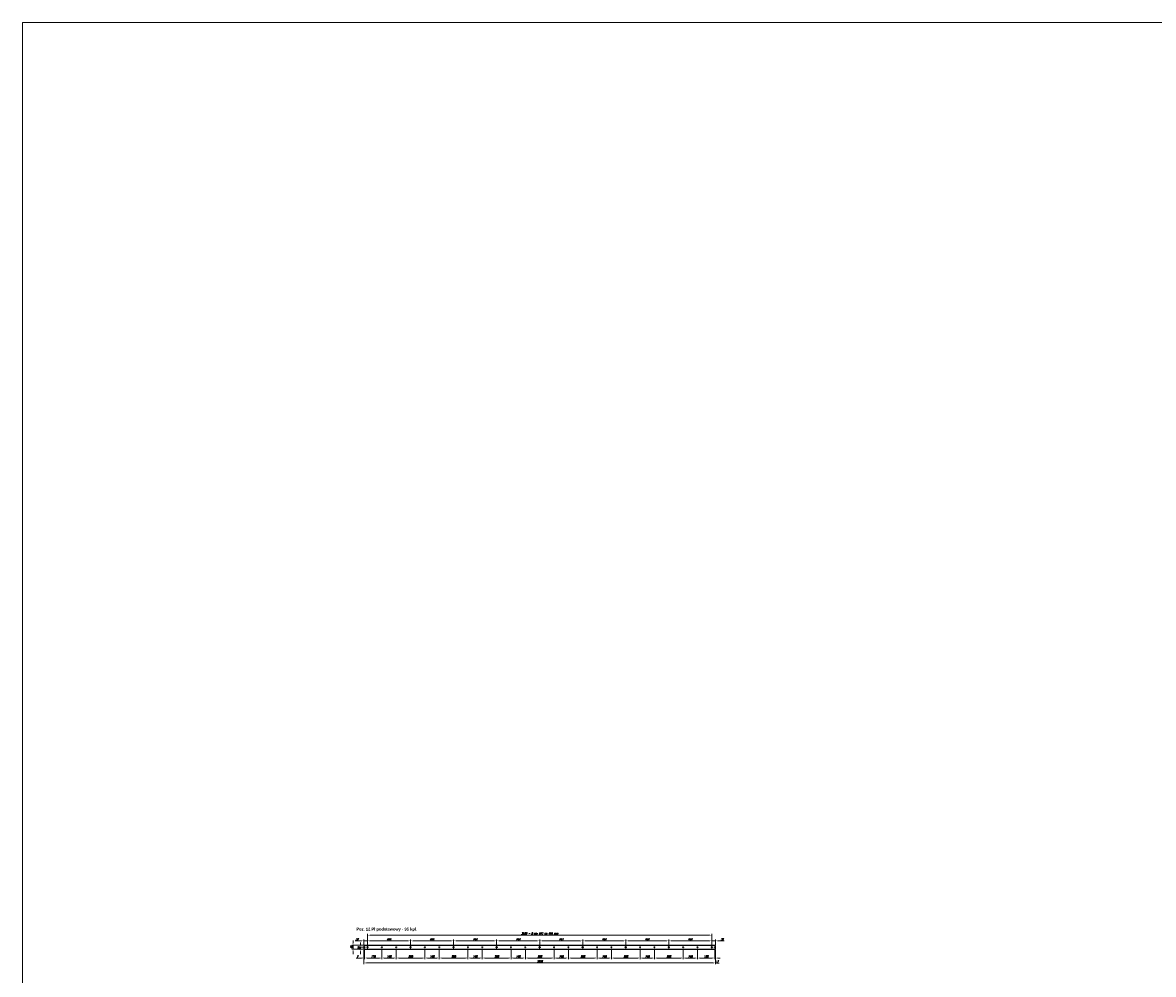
# Model space of a CAD drawing. Header units: millimetres. Extents: x -176817 to 571382, y -58489 to 156123.
# Tile 133 of 256: x -76936 to -65269, y 102007 to 111830. Entities that reach past the tile are written whole.
import ezdxf

# ---------------------------------------------------------------- set-up
doc = ezdxf.new("R2010")
doc.units = ezdxf.units.MM
doc.header["$LTSCALE"] = 0.2
doc.linetypes.add('AM_ISO08W050', pattern=[18, 12, -1.5, 3, -1.5])
doc.linetypes.add('AM_ISO08W050x2', pattern=[9, 6, -0.75, 1.5, -0.75])
doc.layers.get('Defpoints').update_dxf_attribs({"lineweight": 13})
for name, color, linetype, lineweight in [('-AAA Opisy2', 71, 'Continuous', 18), ('-AAA Widok', 2, 'Continuous', 30), ('-AAA Wymiar', 1, 'Continuous', 18), ('AAA Widok', 2, 'Continuous', 25), ('AM_7', 4, 'AM_ISO08W050', 13)]:
    doc.layers.add(name, color=color, linetype=linetype, lineweight=lineweight)
doc.styles.add('Arial B', font='arialbd.ttf')
doc.styles.add('WYMIARY', font='ROMANS.shx', dxfattribs={"width": 0.75, "oblique": 15})
doc.dimstyles.new('1 do 10', dxfattribs={"dimscale": 10, "dimtxt": 2, "dimasz": 2.5, "dimexe": 1.25, "dimexo": 0.625, "dimtad": 1, "dimdec": 1, "dimtxsty": 'WYMIARY', "dimcen": 2.5, "dimclrd": 256, "dimclre": 256, "dimclrt": 5, "dimadec": 0, "dimazin": 0, "dimtfac": 1, "dimtdec": 1, "dimtmove": 0, "dimatfit": 3, "dimfxl": 1.25, "dimlwd": -1, "dimlwe": -1, "dimarcsym": 0})

# ---------------------------------------------------------------- blocks, each defined once
blk = doc.blocks.new('Płaskownik podstawowy')
at = {"layer": 'AAA Widok'}
blk.add_lwpolyline([(-40, 0), (0, 0), (0, 3626), (-40, 3626)], close=True, dxfattribs=at)
for centre, radius in [((-20, 3619), 3.5), ((-20, 3589), 5.5), ((-20, 3441), 3.5), ((-20, 3293), 3.5), ((-20, 3145), 5.5), ((-20, 2997), 3.5), ((-20, 2849), 3.5), ((-20, 2701), 5.5), ((-20, 2553), 3.5), ((-20, 2405), 3.5), ((-20, 2257), 5.5), ((-20, 2109), 3.5), ((-20, 1961), 3.5), ((-20, 1813), 5.5), ((-20, 1665), 3.5), ((-20, 1517), 3.5), ((-20, 1369), 5.5), ((-20, 1221), 3.5), ((-20, 1073), 3.5), ((-20, 925), 5.5), ((-20, 777), 3.5), ((-20, 629), 3.5), ((-20, 481), 5.5), ((-20, 333), 3.5), ((-20, 185), 3.5), ((-20, 37), 5.5), ((-20, 7), 3.5)]:
    blk.add_circle(centre, radius, dxfattribs=at)
at = {"layer": 'AM_7', "linetype": 'AM_ISO08W050x2'}
for p, q in [((-20, 3619), (-28.5, 3619)), ((-20, 3619), (-20, 3627.5)), ((-20, 3619), (-11.5, 3619)), ((-20, 3619), (-20, 3610.5)), ((-20, 3589), (-31, 3589)), ((-20, 3589), (-20, 3600)), ((-20, 3589), (-9, 3589)), ((-20, 3589), (-20, 3578)), ((-20, 3441), (-28.5, 3441)), ((-20, 3441), (-20, 3449.5)), ((-20, 3441), (-11.5, 3441)), ((-20, 3441), (-20, 3432.5)), ((-20, 3293), (-28.5, 3293)), ((-20, 3293), (-20, 3301.5)), ((-20, 3293), (-11.5, 3293)), ((-20, 3293), (-20, 3284.5)), ((-20, 3145), (-20, 3156)), ((-20, 3145), (-31, 3145)), ((-20, 3145), (-9, 3145)), ((-20, 3145), (-20, 3134)), ((-20, 2997), (-28.5, 2997)), ((-20, 2997), (-20, 3005.5)), ((-20, 2997), (-11.5, 2997)), ((-20, 2997), (-20, 2988.5)), ((-20, 2849), (-28.5, 2849)), ((-20, 2849), (-20, 2857.5)), ((-20, 2849), (-11.5, 2849)), ((-20, 2849), (-20, 2840.5)), ((-20, 2701), (-31, 2701)), ((-20, 2701), (-20, 2712)), ((-20, 2701), (-9, 2701)), ((-20, 2701), (-20, 2690)), ((-20, 2553), (-28.5, 2553)), ((-20, 2553), (-20, 2561.5)), ((-20, 2553), (-11.5, 2553)), ((-20, 2553), (-20, 2544.5)), ((-20, 2405), (-28.5, 2405)), ((-20, 2405), (-20, 2413.5)), ((-20, 2405), (-11.5, 2405)), ((-20, 2405), (-20, 2396.5)), ((-20, 2257), (-31, 2257)), ((-20, 2257), (-20, 2268)), ((-20, 2257), (-9, 2257)), ((-20, 2257), (-20, 2246)), ((-20, 2109), (-28.5, 2109)), ((-20, 2109), (-20, 2117.5)), ((-20, 2109), (-11.5, 2109)), ((-20, 2109), (-20, 2100.5)), ((-20, 1961), (-28.5, 1961)), ((-20, 1961), (-20, 1969.5)), ((-20, 1961), (-11.5, 1961)), ((-20, 1961), (-20, 1952.5)), ((-20, 1813), (-31, 1813)), ((-20, 1813), (-20, 1824)), ((-20, 1813), (-9, 1813)), ((-20, 1813), (-20, 1802)), ((-20, 1665), (-28.5, 1665)), ((-20, 1665), (-20, 1673.5)), ((-20, 1665), (-11.5, 1665)), ((-20, 1665), (-20, 1656.5)), ((-20, 1517), (-28.5, 1517)), ((-20, 1517), (-20, 1525.5)), ((-20, 1517), (-11.5, 1517)), ((-20, 1517), (-20, 1508.5)), ((-20, 1369), (-31, 1369)), ((-20, 1369), (-20, 1380)), ((-20, 1369), (-9, 1369)), ((-20, 1369), (-20, 1358)), ((-20, 1221), (-28.5, 1221)), ((-20, 1221), (-20, 1229.5)), ((-20, 1221), (-11.5, 1221)), ((-20, 1221), (-20, 1212.5)), ((-20, 1073), (-28.5, 1073)), ((-20, 1073), (-20, 1081.5)), ((-20, 1073), (-11.5, 1073)), ((-20, 1073), (-20, 1064.5)), ((-20, 925), (-20, 936)), ((-20, 925), (-31, 925)), ((-20, 925), (-9, 925)), ((-20, 925), (-20, 914)), ((-20, 777), (-28.5, 777)), ((-20, 777), (-20, 785.5)), ((-20, 777), (-11.5, 777)), ((-20, 777), (-20, 768.5)), ((-20, 629), (-28.5, 629)), ((-20, 629), (-20, 637.5)), ((-20, 629), (-11.5, 629)), ((-20, 629), (-20, 620.5)), ((-20, 481), (-31, 481)), ((-20, 481), (-20, 492)), ((-20, 481), (-9, 481)), ((-20, 481), (-20, 470)), ((-20, 333), (-28.5, 333)), ((-20, 333), (-20, 341.5)), ((-20, 333), (-11.5, 333)), ((-20, 333), (-20, 324.5)), ((-20, 185), (-28.5, 185)), ((-20, 185), (-20, 193.5)), ((-20, 185), (-11.5, 185)), ((-20, 185), (-20, 176.5)), ((-20, 37), (-31, 37)), ((-20, 7), (-28.5, 7)), ((-20, 37), (-20, 48)), ((-20, 37), (-9, 37)), ((-20, 37), (-20, 26)), ((-20, 7), (-20, 15.5)), ((-20, 7), (-11.5, 7)), ((-20, 7), (-20, -1.5))]:
    blk.add_line(p, q, dxfattribs=at)
blk = doc.blocks.new('*D80')
at = {"layer": '-AAA Wymiar', "transparency": 16777216}
for p, q in [((-73414, 102261), (-73414, 102163)), ((-73407, 102272), (-73407, 102163)), ((-73439, 102176), (-73494, 102176)), ((-73407, 102176), (-73414, 102176)), ((-73382, 102176), (-73357, 102176))]:
    blk.add_line(p, q, dxfattribs=at)
for points in [[(-73439, 102180), (-73439, 102172), (-73414, 102176)], [(-73382, 102180), (-73382, 102172), (-73407, 102176)]]:
    blk.add_solid(points, dxfattribs=at)
at = {"layer": 'Defpoints', "color": 0, "transparency": 16777216}
for p in [(-73414, 102267), (-73407, 102278), (-73407, 102176)]:
    blk.add_point(p, dxfattribs=at)
at = {"layer": '-AAA Wymiar', "color": 5, "transparency": 16777216, "insert": (-73482, 102192), "char_height": 20, "attachment_point": 5, "style": 'WYMIARY'}
blk.add_mtext('7', dxfattribs=at)
blk = doc.blocks.new('*D81')
at = {"layer": '-AAA Wymiar', "transparency": 16777216}
for p, q in [((-73407, 102272), (-73407, 102163)), ((-73229, 102272), (-73229, 102163)), ((-73382, 102176), (-73254, 102176))]:
    blk.add_line(p, q, dxfattribs=at)
for points in [[(-73382, 102180), (-73382, 102172), (-73407, 102176)], [(-73254, 102180), (-73254, 102172), (-73229, 102176)]]:
    blk.add_solid(points, dxfattribs=at)
at = {"layer": 'Defpoints', "color": 0, "transparency": 16777216}
for p in [(-73407, 102278), (-73229, 102278), (-73229, 102176)]:
    blk.add_point(p, dxfattribs=at)
at = {"layer": '-AAA Wymiar', "color": 5, "transparency": 16777216, "insert": (-73318, 102192), "char_height": 20, "attachment_point": 5, "style": 'WYMIARY'}
blk.add_mtext('178', dxfattribs=at)
blk = doc.blocks.new('*D82')
at = {"layer": '-AAA Wymiar', "transparency": 16777216}
for p, q in [((-73229, 102272), (-73229, 102163)), ((-73081, 102272), (-73081, 102163)), ((-73204, 102176), (-73106, 102176))]:
    blk.add_line(p, q, dxfattribs=at)
for points in [[(-73204, 102180), (-73204, 102172), (-73229, 102176)], [(-73106, 102180), (-73106, 102172), (-73081, 102176)]]:
    blk.add_solid(points, dxfattribs=at)
at = {"layer": 'Defpoints', "color": 0, "transparency": 16777216}
for p in [(-73229, 102278), (-73081, 102278), (-73081, 102176)]:
    blk.add_point(p, dxfattribs=at)
at = {"layer": '-AAA Wymiar', "color": 5, "transparency": 16777216, "insert": (-73155, 102192), "char_height": 20, "attachment_point": 5, "style": 'WYMIARY'}
blk.add_mtext('148', dxfattribs=at)
blk = doc.blocks.new('*D83')
at = {"layer": '-AAA Wymiar', "transparency": 16777216}
for p, q in [((-73439, 102353), (-73506, 102353)), ((-73414, 102313), (-73414, 102366)), ((-73377, 102353), (-73414, 102353)), ((-73377, 102304), (-73377, 102366)), ((-73352, 102353), (-73327, 102353))]:
    blk.add_line(p, q, dxfattribs=at)
for points in [[(-73439, 102357), (-73439, 102349), (-73414, 102353)], [(-73352, 102357), (-73352, 102349), (-73377, 102353)]]:
    blk.add_solid(points, dxfattribs=at)
at = {"layer": 'Defpoints', "color": 0, "transparency": 16777216}
for p in [(-73377, 102353), (-73414, 102307), (-73377, 102298)]:
    blk.add_point(p, dxfattribs=at)
at = {"layer": '-AAA Wymiar', "color": 5, "transparency": 16777216, "insert": (-73485, 102369), "char_height": 20, "attachment_point": 5, "style": 'WYMIARY'}
blk.add_mtext('37', dxfattribs=at)
blk = doc.blocks.new('*D84')
at = {"layer": '-AAA Wymiar', "transparency": 16777216}
for p, q in [((-73377, 102304), (-73377, 102366)), ((-73352, 102353), (-72958, 102353)), ((-72933, 102304), (-72933, 102366))]:
    blk.add_line(p, q, dxfattribs=at)
for points in [[(-73352, 102357), (-73352, 102349), (-73377, 102353)], [(-72958, 102357), (-72958, 102349), (-72933, 102353)]]:
    blk.add_solid(points, dxfattribs=at)
at = {"layer": 'Defpoints', "color": 0, "transparency": 16777216}
for p in [(-72933, 102353), (-73377, 102298), (-72933, 102298)]:
    blk.add_point(p, dxfattribs=at)
at = {"layer": '-AAA Wymiar', "color": 5, "transparency": 16777216, "insert": (-73155, 102369), "char_height": 20, "attachment_point": 5, "style": 'WYMIARY'}
blk.add_mtext('444', dxfattribs=at)
blk = doc.blocks.new('*D85')
at = {"layer": '-AAA Wymiar', "transparency": 16777216}
for p, q in [((-69850, 102353), (-69875, 102353)), ((-69825, 102304), (-69825, 102366)), ((-69825, 102353), (-69788, 102353)), ((-69788, 102313), (-69788, 102366)), ((-69763, 102353), (-69697, 102353))]:
    blk.add_line(p, q, dxfattribs=at)
for points in [[(-69850, 102357), (-69850, 102349), (-69825, 102353)], [(-69763, 102357), (-69763, 102349), (-69788, 102353)]]:
    blk.add_solid(points, dxfattribs=at)
at = {"layer": 'Defpoints', "color": 0, "transparency": 16777216}
for p in [(-69825, 102353), (-69825, 102298), (-69788, 102307)]:
    blk.add_point(p, dxfattribs=at)
at = {"layer": '-AAA Wymiar', "color": 5, "transparency": 16777216, "insert": (-69718, 102369), "char_height": 20, "attachment_point": 5, "style": 'WYMIARY'}
blk.add_mtext('37', dxfattribs=at)
blk = doc.blocks.new('*D86')
at = {"layer": '-AAA Wymiar', "transparency": 16777216}
for p, q in [((-70269, 102304), (-70269, 102366)), ((-69850, 102353), (-70244, 102353)), ((-69825, 102304), (-69825, 102366))]:
    blk.add_line(p, q, dxfattribs=at)
for points in [[(-70244, 102357), (-70244, 102349), (-70269, 102353)], [(-69850, 102357), (-69850, 102349), (-69825, 102353)]]:
    blk.add_solid(points, dxfattribs=at)
at = {"layer": 'Defpoints', "color": 0, "transparency": 16777216}
for p in [(-70269, 102353), (-70269, 102298), (-69825, 102298)]:
    blk.add_point(p, dxfattribs=at)
at = {"layer": '-AAA Wymiar', "color": 5, "transparency": 16777216, "insert": (-70047, 102369), "char_height": 20, "attachment_point": 5, "style": 'WYMIARY'}
blk.add_mtext('444', dxfattribs=at)
blk = doc.blocks.new('*D87')
at = {"layer": '-AAA Wymiar', "transparency": 16777216}
for p, q in [((-73377, 102304), (-73377, 102425)), ((-69850, 102412), (-73352, 102412)), ((-69825, 102304), (-69825, 102425))]:
    blk.add_line(p, q, dxfattribs=at)
for points in [[(-73352, 102416), (-73352, 102408), (-73377, 102412)], [(-69850, 102416), (-69850, 102408), (-69825, 102412)]]:
    blk.add_solid(points, dxfattribs=at)
at = {"layer": 'Defpoints', "color": 0, "transparency": 16777216}
for p in [(-73377, 102412), (-73377, 102298), (-69825, 102298)]:
    blk.add_point(p, dxfattribs=at)
at = {"layer": '-AAA Wymiar', "color": 5, "transparency": 16777216, "insert": (-71601, 102429), "char_height": 20, "attachment_point": 5, "style": 'WYMIARY'}
blk.add_mtext('3552 - 9 otw %%c11 co 444 mm', dxfattribs=at)
blk = doc.blocks.new('*D88')
at = {"layer": '-AAA Wymiar', "transparency": 16777216}
for p, q in [((-73449, 102312), (-73449, 102337)), ((-73422, 102287), (-73462, 102287)), ((-73421, 102267), (-73462, 102267)), ((-73449, 102267), (-73449, 102287)), ((-73449, 102242), (-73449, 102217))]:
    blk.add_line(p, q, dxfattribs=at)
for points in [[(-73453, 102312), (-73445, 102312), (-73449, 102287)], [(-73453, 102242), (-73445, 102242), (-73449, 102267)]]:
    blk.add_solid(points, dxfattribs=at)
at = {"layer": 'Defpoints', "color": 0, "transparency": 16777216}
for p in [(-73449, 102287), (-73416, 102287), (-73414, 102267)]:
    blk.add_point(p, dxfattribs=at)
at = {"layer": '-AAA Wymiar', "color": 5, "transparency": 16777216, "insert": (-73466, 102277), "char_height": 20, "attachment_point": 5, "rotation": 90, "style": 'WYMIARY'}
blk.add_mtext('20', dxfattribs=at)
blk = doc.blocks.new('*D89')
at = {"layer": '-AAA Wymiar', "transparency": 16777216}
for p, q in [((-73527, 102332), (-73527, 102357)), ((-73421, 102307), (-73539, 102307)), ((-73421, 102267), (-73539, 102267)), ((-73527, 102307), (-73527, 102267)), ((-73527, 102242), (-73527, 102217))]:
    blk.add_line(p, q, dxfattribs=at)
for points in [[(-73531, 102332), (-73523, 102332), (-73527, 102307)], [(-73531, 102242), (-73523, 102242), (-73527, 102267)]]:
    blk.add_solid(points, dxfattribs=at)
at = {"layer": 'Defpoints', "color": 0, "transparency": 16777216}
for p in [(-73527, 102267), (-73414, 102307), (-73414, 102267)]:
    blk.add_point(p, dxfattribs=at)
at = {"layer": '-AAA Wymiar', "color": 5, "transparency": 16777216, "insert": (-73543, 102287), "char_height": 20, "attachment_point": 5, "rotation": 90, "style": 'WYMIARY'}
blk.add_mtext('40', dxfattribs=at)
blk = doc.blocks.new('*D90')
at = {"layer": '-AAA Wymiar', "transparency": 16777216}
for p, q in [((-73081, 102272), (-73081, 102163)), ((-72785, 102272), (-72785, 102163)), ((-73056, 102176), (-72810, 102176))]:
    blk.add_line(p, q, dxfattribs=at)
for points in [[(-73056, 102180), (-73056, 102172), (-73081, 102176)], [(-72810, 102180), (-72810, 102172), (-72785, 102176)]]:
    blk.add_solid(points, dxfattribs=at)
at = {"layer": 'Defpoints', "color": 0, "transparency": 16777216}
for p in [(-73081, 102278), (-72785, 102278), (-72785, 102176)]:
    blk.add_point(p, dxfattribs=at)
at = {"layer": '-AAA Wymiar', "color": 5, "transparency": 16777216, "insert": (-72933, 102192), "char_height": 20, "attachment_point": 5, "style": 'WYMIARY'}
blk.add_mtext('296', dxfattribs=at)
blk = doc.blocks.new('*D91')
at = {"layer": '-AAA Wymiar', "transparency": 16777216}
for p, q in [((-72785, 102272), (-72785, 102163)), ((-72637, 102272), (-72637, 102163)), ((-72760, 102176), (-72662, 102176))]:
    blk.add_line(p, q, dxfattribs=at)
for points in [[(-72760, 102180), (-72760, 102172), (-72785, 102176)], [(-72662, 102180), (-72662, 102172), (-72637, 102176)]]:
    blk.add_solid(points, dxfattribs=at)
at = {"layer": 'Defpoints', "color": 0, "transparency": 16777216}
for p in [(-72785, 102278), (-72637, 102278), (-72637, 102176)]:
    blk.add_point(p, dxfattribs=at)
at = {"layer": '-AAA Wymiar', "color": 5, "transparency": 16777216, "insert": (-72711, 102192), "char_height": 20, "attachment_point": 5, "style": 'WYMIARY'}
blk.add_mtext('148', dxfattribs=at)
blk = doc.blocks.new('*D92')
at = {"layer": '-AAA Wymiar', "transparency": 16777216}
for p, q in [((-72637, 102272), (-72637, 102163)), ((-72341, 102272), (-72341, 102163)), ((-72612, 102176), (-72366, 102176))]:
    blk.add_line(p, q, dxfattribs=at)
for points in [[(-72612, 102180), (-72612, 102172), (-72637, 102176)], [(-72366, 102180), (-72366, 102172), (-72341, 102176)]]:
    blk.add_solid(points, dxfattribs=at)
at = {"layer": 'Defpoints', "color": 0, "transparency": 16777216}
for p in [(-72637, 102278), (-72341, 102278), (-72341, 102176)]:
    blk.add_point(p, dxfattribs=at)
at = {"layer": '-AAA Wymiar', "color": 5, "transparency": 16777216, "insert": (-72489, 102192), "char_height": 20, "attachment_point": 5, "style": 'WYMIARY'}
blk.add_mtext('296', dxfattribs=at)
blk = doc.blocks.new('*D93')
at = {"layer": '-AAA Wymiar', "transparency": 16777216}
for p, q in [((-72341, 102272), (-72341, 102163)), ((-72193, 102272), (-72193, 102163)), ((-72316, 102176), (-72218, 102176))]:
    blk.add_line(p, q, dxfattribs=at)
for points in [[(-72316, 102180), (-72316, 102172), (-72341, 102176)], [(-72218, 102180), (-72218, 102172), (-72193, 102176)]]:
    blk.add_solid(points, dxfattribs=at)
at = {"layer": 'Defpoints', "color": 0, "transparency": 16777216}
for p in [(-72341, 102278), (-72193, 102278), (-72193, 102176)]:
    blk.add_point(p, dxfattribs=at)
at = {"layer": '-AAA Wymiar', "color": 5, "transparency": 16777216, "insert": (-72267, 102192), "char_height": 20, "attachment_point": 5, "style": 'WYMIARY'}
blk.add_mtext('148', dxfattribs=at)
blk = doc.blocks.new('*D94')
at = {"layer": '-AAA Wymiar', "transparency": 16777216}
for p, q in [((-72193, 102272), (-72193, 102163)), ((-71897, 102272), (-71897, 102163)), ((-72168, 102176), (-71922, 102176))]:
    blk.add_line(p, q, dxfattribs=at)
for points in [[(-72168, 102180), (-72168, 102172), (-72193, 102176)], [(-71922, 102180), (-71922, 102172), (-71897, 102176)]]:
    blk.add_solid(points, dxfattribs=at)
at = {"layer": 'Defpoints', "color": 0, "transparency": 16777216}
for p in [(-72193, 102278), (-71897, 102278), (-71897, 102176)]:
    blk.add_point(p, dxfattribs=at)
at = {"layer": '-AAA Wymiar', "color": 5, "transparency": 16777216, "insert": (-72045, 102192), "char_height": 20, "attachment_point": 5, "style": 'WYMIARY'}
blk.add_mtext('296', dxfattribs=at)
blk = doc.blocks.new('*D95')
at = {"layer": '-AAA Wymiar', "transparency": 16777216}
for p, q in [((-71897, 102272), (-71897, 102163)), ((-71749, 102272), (-71749, 102163)), ((-71872, 102176), (-71774, 102176))]:
    blk.add_line(p, q, dxfattribs=at)
for points in [[(-71872, 102180), (-71872, 102172), (-71897, 102176)], [(-71774, 102180), (-71774, 102172), (-71749, 102176)]]:
    blk.add_solid(points, dxfattribs=at)
at = {"layer": 'Defpoints', "color": 0, "transparency": 16777216}
for p in [(-71897, 102278), (-71749, 102278), (-71749, 102176)]:
    blk.add_point(p, dxfattribs=at)
at = {"layer": '-AAA Wymiar', "color": 5, "transparency": 16777216, "insert": (-71823, 102192), "char_height": 20, "attachment_point": 5, "style": 'WYMIARY'}
blk.add_mtext('148', dxfattribs=at)
blk = doc.blocks.new('*D96')
at = {"layer": '-AAA Wymiar', "transparency": 16777216}
for p, q in [((-71749, 102272), (-71749, 102163)), ((-71453, 102272), (-71453, 102163)), ((-71724, 102176), (-71478, 102176))]:
    blk.add_line(p, q, dxfattribs=at)
for points in [[(-71724, 102180), (-71724, 102172), (-71749, 102176)], [(-71478, 102180), (-71478, 102172), (-71453, 102176)]]:
    blk.add_solid(points, dxfattribs=at)
at = {"layer": 'Defpoints', "color": 0, "transparency": 16777216}
for p in [(-71749, 102278), (-71453, 102278), (-71453, 102176)]:
    blk.add_point(p, dxfattribs=at)
at = {"layer": '-AAA Wymiar', "color": 5, "transparency": 16777216, "insert": (-71601, 102192), "char_height": 20, "attachment_point": 5, "style": 'WYMIARY'}
blk.add_mtext('296', dxfattribs=at)
blk = doc.blocks.new('*D97')
at = {"layer": '-AAA Wymiar', "transparency": 16777216}
for p, q in [((-71453, 102272), (-71453, 102163)), ((-71305, 102272), (-71305, 102163)), ((-71428, 102176), (-71330, 102176))]:
    blk.add_line(p, q, dxfattribs=at)
for points in [[(-71428, 102180), (-71428, 102172), (-71453, 102176)], [(-71330, 102180), (-71330, 102172), (-71305, 102176)]]:
    blk.add_solid(points, dxfattribs=at)
at = {"layer": 'Defpoints', "color": 0, "transparency": 16777216}
for p in [(-71453, 102278), (-71305, 102278), (-71305, 102176)]:
    blk.add_point(p, dxfattribs=at)
at = {"layer": '-AAA Wymiar', "color": 5, "transparency": 16777216, "insert": (-71379, 102192), "char_height": 20, "attachment_point": 5, "style": 'WYMIARY'}
blk.add_mtext('148', dxfattribs=at)
blk = doc.blocks.new('*D98')
at = {"layer": '-AAA Wymiar', "transparency": 16777216}
for p, q in [((-71305, 102272), (-71305, 102163)), ((-71009, 102272), (-71009, 102163)), ((-71280, 102176), (-71034, 102176))]:
    blk.add_line(p, q, dxfattribs=at)
for points in [[(-71280, 102180), (-71280, 102172), (-71305, 102176)], [(-71034, 102180), (-71034, 102172), (-71009, 102176)]]:
    blk.add_solid(points, dxfattribs=at)
at = {"layer": 'Defpoints', "color": 0, "transparency": 16777216}
for p in [(-71305, 102278), (-71009, 102278), (-71009, 102176)]:
    blk.add_point(p, dxfattribs=at)
at = {"layer": '-AAA Wymiar', "color": 5, "transparency": 16777216, "insert": (-71157, 102192), "char_height": 20, "attachment_point": 5, "style": 'WYMIARY'}
blk.add_mtext('296', dxfattribs=at)
blk = doc.blocks.new('*D99')
at = {"layer": '-AAA Wymiar', "transparency": 16777216}
for p, q in [((-71009, 102272), (-71009, 102163)), ((-70861, 102272), (-70861, 102163)), ((-70984, 102176), (-70886, 102176))]:
    blk.add_line(p, q, dxfattribs=at)
for points in [[(-70984, 102180), (-70984, 102172), (-71009, 102176)], [(-70886, 102180), (-70886, 102172), (-70861, 102176)]]:
    blk.add_solid(points, dxfattribs=at)
at = {"layer": 'Defpoints', "color": 0, "transparency": 16777216}
for p in [(-71009, 102278), (-70861, 102278), (-70861, 102176)]:
    blk.add_point(p, dxfattribs=at)
at = {"layer": '-AAA Wymiar', "color": 5, "transparency": 16777216, "insert": (-70935, 102192), "char_height": 20, "attachment_point": 5, "style": 'WYMIARY'}
blk.add_mtext('148', dxfattribs=at)
blk = doc.blocks.new('*D100')
at = {"layer": '-AAA Wymiar', "transparency": 16777216}
for p, q in [((-70861, 102272), (-70861, 102163)), ((-70565, 102272), (-70565, 102163)), ((-70836, 102176), (-70590, 102176))]:
    blk.add_line(p, q, dxfattribs=at)
for points in [[(-70836, 102180), (-70836, 102172), (-70861, 102176)], [(-70590, 102180), (-70590, 102172), (-70565, 102176)]]:
    blk.add_solid(points, dxfattribs=at)
at = {"layer": 'Defpoints', "color": 0, "transparency": 16777216}
for p in [(-70861, 102278), (-70565, 102278), (-70565, 102176)]:
    blk.add_point(p, dxfattribs=at)
at = {"layer": '-AAA Wymiar', "color": 5, "transparency": 16777216, "insert": (-70713, 102192), "char_height": 20, "attachment_point": 5, "style": 'WYMIARY'}
blk.add_mtext('296', dxfattribs=at)
blk = doc.blocks.new('*D101')
at = {"layer": '-AAA Wymiar', "transparency": 16777216}
for p, q in [((-70565, 102272), (-70565, 102163)), ((-70417, 102272), (-70417, 102163)), ((-70540, 102176), (-70442, 102176))]:
    blk.add_line(p, q, dxfattribs=at)
for points in [[(-70540, 102180), (-70540, 102172), (-70565, 102176)], [(-70442, 102180), (-70442, 102172), (-70417, 102176)]]:
    blk.add_solid(points, dxfattribs=at)
at = {"layer": 'Defpoints', "color": 0, "transparency": 16777216}
for p in [(-70565, 102278), (-70417, 102278), (-70417, 102176)]:
    blk.add_point(p, dxfattribs=at)
at = {"layer": '-AAA Wymiar', "color": 5, "transparency": 16777216, "insert": (-70491, 102192), "char_height": 20, "attachment_point": 5, "style": 'WYMIARY'}
blk.add_mtext('148', dxfattribs=at)
blk = doc.blocks.new('*D102')
at = {"layer": '-AAA Wymiar', "transparency": 16777216}
for p, q in [((-70417, 102272), (-70417, 102163)), ((-70121, 102272), (-70121, 102163)), ((-70392, 102176), (-70146, 102176))]:
    blk.add_line(p, q, dxfattribs=at)
for points in [[(-70392, 102180), (-70392, 102172), (-70417, 102176)], [(-70146, 102180), (-70146, 102172), (-70121, 102176)]]:
    blk.add_solid(points, dxfattribs=at)
at = {"layer": 'Defpoints', "color": 0, "transparency": 16777216}
for p in [(-70417, 102278), (-70121, 102278), (-70121, 102176)]:
    blk.add_point(p, dxfattribs=at)
at = {"layer": '-AAA Wymiar', "color": 5, "transparency": 16777216, "insert": (-70269, 102192), "char_height": 20, "attachment_point": 5, "style": 'WYMIARY'}
blk.add_mtext('296', dxfattribs=at)
blk = doc.blocks.new('*D103')
at = {"layer": '-AAA Wymiar', "transparency": 16777216}
for p, q in [((-70121, 102272), (-70121, 102163)), ((-69973, 102272), (-69973, 102163)), ((-70096, 102176), (-69998, 102176))]:
    blk.add_line(p, q, dxfattribs=at)
for points in [[(-70096, 102180), (-70096, 102172), (-70121, 102176)], [(-69998, 102180), (-69998, 102172), (-69973, 102176)]]:
    blk.add_solid(points, dxfattribs=at)
at = {"layer": 'Defpoints', "color": 0, "transparency": 16777216}
for p in [(-70121, 102278), (-69973, 102278), (-69973, 102176)]:
    blk.add_point(p, dxfattribs=at)
at = {"layer": '-AAA Wymiar', "color": 5, "transparency": 16777216, "insert": (-70047, 102192), "char_height": 20, "attachment_point": 5, "style": 'WYMIARY'}
blk.add_mtext('148', dxfattribs=at)
blk = doc.blocks.new('*D104')
at = {"layer": '-AAA Wymiar', "transparency": 16777216}
for p, q in [((-69973, 102272), (-69973, 102163)), ((-69795, 102272), (-69795, 102163)), ((-69948, 102176), (-69820, 102176))]:
    blk.add_line(p, q, dxfattribs=at)
for points in [[(-69948, 102180), (-69948, 102172), (-69973, 102176)], [(-69820, 102180), (-69820, 102172), (-69795, 102176)]]:
    blk.add_solid(points, dxfattribs=at)
at = {"layer": 'Defpoints', "color": 0, "transparency": 16777216}
for p in [(-69973, 102278), (-69795, 102278), (-69795, 102176)]:
    blk.add_point(p, dxfattribs=at)
at = {"layer": '-AAA Wymiar', "color": 5, "transparency": 16777216, "insert": (-69884, 102192), "char_height": 20, "attachment_point": 5, "style": 'WYMIARY'}
blk.add_mtext('178', dxfattribs=at)
blk = doc.blocks.new('*D105')
at = {"layer": '-AAA Wymiar', "transparency": 16777216}
for p, q in [((-69795, 102272), (-69795, 102163)), ((-69788, 102261), (-69788, 102163)), ((-69820, 102176), (-69845, 102176)), ((-69795, 102176), (-69788, 102176)), ((-69795, 102176), (-69788, 102176)), ((-69792, 102176), (-69776, 102124)), ((-69776, 102124), (-69751, 102124)), ((-69763, 102176), (-69738, 102176))]:
    blk.add_line(p, q, dxfattribs=at)
for points in [[(-69820, 102180), (-69820, 102172), (-69795, 102176)], [(-69763, 102180), (-69763, 102172), (-69788, 102176)]]:
    blk.add_solid(points, dxfattribs=at)
at = {"layer": 'Defpoints', "color": 0, "transparency": 16777216}
for p in [(-69795, 102278), (-69788, 102267), (-69788, 102176)]:
    blk.add_point(p, dxfattribs=at)
at = {"layer": '-AAA Wymiar', "color": 5, "transparency": 16777216, "insert": (-69764, 102140), "char_height": 20, "attachment_point": 5, "style": 'WYMIARY'}
blk.add_mtext('7', dxfattribs=at)
blk = doc.blocks.new('*D106')
at = {"layer": '-AAA Wymiar', "transparency": 16777216}
for p, q in [((-73414, 102261), (-73414, 102113)), ((-69788, 102261), (-69788, 102113)), ((-73389, 102125), (-69813, 102125))]:
    blk.add_line(p, q, dxfattribs=at)
for points in [[(-73389, 102129), (-73389, 102121), (-73414, 102125)], [(-69813, 102129), (-69813, 102121), (-69788, 102125)]]:
    blk.add_solid(points, dxfattribs=at)
at = {"layer": 'Defpoints', "color": 0, "transparency": 16777216}
for p in [(-73414, 102267), (-69788, 102267), (-69788, 102125)]:
    blk.add_point(p, dxfattribs=at)
at = {"layer": '-AAA Wymiar', "color": 5, "transparency": 16777216, "insert": (-71601, 102141), "char_height": 20, "attachment_point": 5, "style": 'WYMIARY'}
blk.add_mtext('3626', dxfattribs=at)
blk = doc.blocks.new('*D107')
at = {"layer": '-AAA Wymiar', "transparency": 16777216}
for p, q in [((-72933, 102304), (-72933, 102366)), ((-72908, 102353), (-72514, 102353)), ((-72489, 102304), (-72489, 102366))]:
    blk.add_line(p, q, dxfattribs=at)
for points in [[(-72908, 102357), (-72908, 102349), (-72933, 102353)], [(-72514, 102357), (-72514, 102349), (-72489, 102353)]]:
    blk.add_solid(points, dxfattribs=at)
at = {"layer": 'Defpoints', "color": 0, "transparency": 16777216}
for p in [(-72489, 102353), (-72933, 102298), (-72489, 102298)]:
    blk.add_point(p, dxfattribs=at)
at = {"layer": '-AAA Wymiar', "color": 5, "transparency": 16777216, "insert": (-72711, 102369), "char_height": 20, "attachment_point": 5, "style": 'WYMIARY'}
blk.add_mtext('444', dxfattribs=at)
blk = doc.blocks.new('*D108')
at = {"layer": '-AAA Wymiar', "transparency": 16777216}
for p, q in [((-72489, 102304), (-72489, 102366)), ((-72464, 102353), (-72070, 102353)), ((-72045, 102304), (-72045, 102366))]:
    blk.add_line(p, q, dxfattribs=at)
for points in [[(-72464, 102357), (-72464, 102349), (-72489, 102353)], [(-72070, 102357), (-72070, 102349), (-72045, 102353)]]:
    blk.add_solid(points, dxfattribs=at)
at = {"layer": 'Defpoints', "color": 0, "transparency": 16777216}
for p in [(-72045, 102353), (-72489, 102298), (-72045, 102298)]:
    blk.add_point(p, dxfattribs=at)
at = {"layer": '-AAA Wymiar', "color": 5, "transparency": 16777216, "insert": (-72267, 102369), "char_height": 20, "attachment_point": 5, "style": 'WYMIARY'}
blk.add_mtext('444', dxfattribs=at)
blk = doc.blocks.new('*D109')
at = {"layer": '-AAA Wymiar', "transparency": 16777216}
for p, q in [((-72045, 102304), (-72045, 102366)), ((-72020, 102353), (-71626, 102353)), ((-71601, 102304), (-71601, 102366))]:
    blk.add_line(p, q, dxfattribs=at)
for points in [[(-72020, 102357), (-72020, 102349), (-72045, 102353)], [(-71626, 102357), (-71626, 102349), (-71601, 102353)]]:
    blk.add_solid(points, dxfattribs=at)
at = {"layer": 'Defpoints', "color": 0, "transparency": 16777216}
for p in [(-71601, 102353), (-72045, 102298), (-71601, 102298)]:
    blk.add_point(p, dxfattribs=at)
at = {"layer": '-AAA Wymiar', "color": 5, "transparency": 16777216, "insert": (-71823, 102369), "char_height": 20, "attachment_point": 5, "style": 'WYMIARY'}
blk.add_mtext('444', dxfattribs=at)
blk = doc.blocks.new('*D110')
at = {"layer": '-AAA Wymiar', "transparency": 16777216}
for p, q in [((-71601, 102304), (-71601, 102366)), ((-71576, 102353), (-71182, 102353)), ((-71157, 102304), (-71157, 102366))]:
    blk.add_line(p, q, dxfattribs=at)
for points in [[(-71576, 102357), (-71576, 102349), (-71601, 102353)], [(-71182, 102357), (-71182, 102349), (-71157, 102353)]]:
    blk.add_solid(points, dxfattribs=at)
at = {"layer": 'Defpoints', "color": 0, "transparency": 16777216}
for p in [(-71157, 102353), (-71601, 102298), (-71157, 102298)]:
    blk.add_point(p, dxfattribs=at)
at = {"layer": '-AAA Wymiar', "color": 5, "transparency": 16777216, "insert": (-71379, 102369), "char_height": 20, "attachment_point": 5, "style": 'WYMIARY'}
blk.add_mtext('444', dxfattribs=at)
blk = doc.blocks.new('*D111')
at = {"layer": '-AAA Wymiar', "transparency": 16777216}
for p, q in [((-71157, 102304), (-71157, 102366)), ((-71132, 102353), (-70738, 102353)), ((-70713, 102304), (-70713, 102366))]:
    blk.add_line(p, q, dxfattribs=at)
for points in [[(-71132, 102357), (-71132, 102349), (-71157, 102353)], [(-70738, 102357), (-70738, 102349), (-70713, 102353)]]:
    blk.add_solid(points, dxfattribs=at)
at = {"layer": 'Defpoints', "color": 0, "transparency": 16777216}
for p in [(-70713, 102353), (-71157, 102298), (-70713, 102298)]:
    blk.add_point(p, dxfattribs=at)
at = {"layer": '-AAA Wymiar', "color": 5, "transparency": 16777216, "insert": (-70935, 102369), "char_height": 20, "attachment_point": 5, "style": 'WYMIARY'}
blk.add_mtext('444', dxfattribs=at)
blk = doc.blocks.new('*D112')
at = {"layer": '-AAA Wymiar', "transparency": 16777216}
for p, q in [((-70713, 102304), (-70713, 102366)), ((-70688, 102353), (-70294, 102353)), ((-70269, 102304), (-70269, 102366))]:
    blk.add_line(p, q, dxfattribs=at)
for points in [[(-70688, 102357), (-70688, 102349), (-70713, 102353)], [(-70294, 102357), (-70294, 102349), (-70269, 102353)]]:
    blk.add_solid(points, dxfattribs=at)
at = {"layer": 'Defpoints', "color": 0, "transparency": 16777216}
for p in [(-70269, 102353), (-70713, 102298), (-70269, 102298)]:
    blk.add_point(p, dxfattribs=at)
at = {"layer": '-AAA Wymiar', "color": 5, "transparency": 16777216, "insert": (-70491, 102369), "char_height": 20, "attachment_point": 5, "style": 'WYMIARY'}
blk.add_mtext('444', dxfattribs=at)

msp = doc.modelspace()

# ---------------------------------------------------------------- linework, layer by layer
at = {"layer": '-AAA Wymiar'}
msp.add_lwpolyline([(-76935.9172, 111829.6356), (-13722.9978, 111829.6356), (-13722.9978, 73878.5495), (-76935.9172, 73878.5495)], close=True, dxfattribs=at)

# ---------------------------------------------------------------- block references
at = {"layer": '-AAA Widok', "color": 3, "rotation": 270}
msp.add_blockref('Płaskownik podstawowy', (-73414.4345, 102266.8384), dxfattribs=at)

# ---------------------------------------------------------------- texts
at = {"layer": '-AAA Opisy2', "insert": (-73179.3984, 102470.0135), "char_height": 30, "width": 673.027141, "attachment_point": 5, "style": 'Arial B'}
msp.add_mtext('Poz. 12 Pł podstawowy - 95 kpl.', dxfattribs=at)

# ---------------------------------------------------------------- dimensions: what is measured, and where the dimension line sits
at = {"layer": '-AAA Wymiar'}
dim = msp.add_linear_dim(base=(-73377.4345, 102412.3163), p1=(-69825.4345, 102297.8384), p2=(-73377.4345, 102297.8384), text='<> - 9 otw %%c11 co 444 mm', dimstyle='1 do 10', dxfattribs=at)
dim.commit()
dim.dimension.update_dxf_attribs({"geometry": '*D87', "text_midpoint": (-71601.4345, 102428.5663)})
dim = msp.add_linear_dim(base=(-73526.9788, 102266.8384), p1=(-73414.4345, 102306.8384), p2=(-73414.4345, 102266.8384), angle=90, dimstyle='1 do 10', dxfattribs=at)
dim.commit()
dim.dimension.update_dxf_attribs({"geometry": '*D89', "text_midpoint": (-73543.2288, 102286.8384)})
for base, p1, p2, picture, middle in [((-73377.4345, 102353.1461), (-73414.4345, 102306.8384), (-73377.4345, 102297.8384), '*D83', (-73484.9965, 102353.1461)), ((-69825.4345, 102353.1461), (-69788.4345, 102306.8384), (-69825.4345, 102297.8384), '*D85', (-69717.8725, 102353.1461)), ((-73407.4345, 102175.6916), (-73414.4345, 102266.8384), (-73407.4345, 102278.3384), '*D80', (-73481.5432, 102175.6916))]:
    dim = msp.add_linear_dim(base=base, p1=p1, p2=p2, dimstyle='1 do 10', dxfattribs=at)
    dim.commit()
    dim.dimension.update_dxf_attribs({"geometry": picture, "text_midpoint": middle, "dimtype": 160})
dim = msp.add_linear_dim(base=(-73449.2929, 102286.8384), p1=(-73414.4345, 102266.8384), p2=(-73415.9345, 102286.8384), angle=90, dimstyle='1 do 10', dxfattribs=at)
dim.commit()
dim.dimension.update_dxf_attribs({"geometry": '*D88', "text_midpoint": (-73449.2929, 102276.8384), "dimtype": 160})
for base, p1, p2, picture, middle in [((-72933.4345, 102353.1461), (-73377.4345, 102297.8384), (-72933.4345, 102297.8384), '*D84', (-73155.4345, 102369.3961)), ((-72489.4345, 102353.1461), (-72933.4345, 102297.8384), (-72489.4345, 102297.8384), '*D107', (-72711.4345, 102369.3961)), ((-72045.4345, 102353.1461), (-72489.4345, 102297.8384), (-72045.4345, 102297.8384), '*D108', (-72267.4345, 102369.3961)), ((-71601.4345, 102353.1461), (-72045.4345, 102297.8384), (-71601.4345, 102297.8384), '*D109', (-71823.4345, 102369.3961)), ((-71157.4345, 102353.1461), (-71601.4345, 102297.8384), (-71157.4345, 102297.8384), '*D110', (-71379.4345, 102369.3961)), ((-70713.4345, 102353.1461), (-71157.4345, 102297.8384), (-70713.4345, 102297.8384), '*D111', (-70935.4345, 102369.3961)), ((-70269.4345, 102353.1461), (-70713.4345, 102297.8384), (-70269.4345, 102297.8384), '*D112', (-70491.4345, 102369.3961)), ((-70269.4345, 102353.1461), (-69825.4345, 102297.8384), (-70269.4345, 102297.8384), '*D86', (-70047.4345, 102369.3961)), ((-73229.4345, 102175.6916), (-73407.4345, 102278.3384), (-73229.4345, 102278.3384), '*D81', (-73318.4345, 102191.9416)), ((-73081.4345, 102175.6916), (-73229.4345, 102278.3384), (-73081.4345, 102278.3384), '*D82', (-73155.4345, 102191.9416)), ((-72785.4345, 102175.6916), (-73081.4345, 102278.3384), (-72785.4345, 102278.3384), '*D90', (-72933.4345, 102191.9416)), ((-72637.4345, 102175.6916), (-72785.4345, 102278.3384), (-72637.4345, 102278.3384), '*D91', (-72711.4345, 102191.9416)), ((-72341.4345, 102175.6916), (-72637.4345, 102278.3384), (-72341.4345, 102278.3384), '*D92', (-72489.4345, 102191.9416)), ((-72193.4345, 102175.6916), (-72341.4345, 102278.3384), (-72193.4345, 102278.3384), '*D93', (-72267.4345, 102191.9416)), ((-71897.4345, 102175.6916), (-72193.4345, 102278.3384), (-71897.4345, 102278.3384), '*D94', (-72045.4345, 102191.9416)), ((-71749.4345, 102175.6916), (-71897.4345, 102278.3384), (-71749.4345, 102278.3384), '*D95', (-71823.4345, 102191.9416)), ((-71453.4345, 102175.6916), (-71749.4345, 102278.3384), (-71453.4345, 102278.3384), '*D96', (-71601.4345, 102191.9416)), ((-71305.4345, 102175.6916), (-71453.4345, 102278.3384), (-71305.4345, 102278.3384), '*D97', (-71379.4345, 102191.9416)), ((-71009.4345, 102175.6916), (-71305.4345, 102278.3384), (-71009.4345, 102278.3384), '*D98', (-71157.4345, 102191.9416)), ((-70861.4345, 102175.6916), (-71009.4345, 102278.3384), (-70861.4345, 102278.3384), '*D99', (-70935.4345, 102191.9416)), ((-70565.4345, 102175.6916), (-70861.4345, 102278.3384), (-70565.4345, 102278.3384), '*D100', (-70713.4345, 102191.9416)), ((-70417.4345, 102175.6916), (-70565.4345, 102278.3384), (-70417.4345, 102278.3384), '*D101', (-70491.4345, 102191.9416)), ((-70121.4345, 102175.6916), (-70417.4345, 102278.3384), (-70121.4345, 102278.3384), '*D102', (-70269.4345, 102191.9416)), ((-69973.4345, 102175.6916), (-70121.4345, 102278.3384), (-69973.4345, 102278.3384), '*D103', (-70047.4345, 102191.9416)), ((-69795.4345, 102175.6916), (-69973.4345, 102278.3384), (-69795.4345, 102278.3384), '*D104', (-69884.4345, 102191.9416)), ((-69788.4345, 102175.6916), (-69795.4345, 102278.3384), (-69788.4345, 102266.8384), '*D105', (-69770.122, 102140.0666))]:
    dim = msp.add_linear_dim(base=base, p1=p1, p2=p2, dimstyle='1 do 10', override={"dimtmove": 1}, dxfattribs=at)
    dim.commit()
    dim.dimension.update_dxf_attribs({"geometry": picture, "text_midpoint": middle})
dim = msp.add_linear_dim(base=(-69788.4345, 102125.0764), p1=(-73414.4345, 102266.8384), p2=(-69788.4345, 102266.8384), dimstyle='1 do 10', dxfattribs=at)
dim.commit()
dim.dimension.update_dxf_attribs({"geometry": '*D106', "text_midpoint": (-71601.4345, 102141.3264)})

doc.saveas('drawing.dxf')
